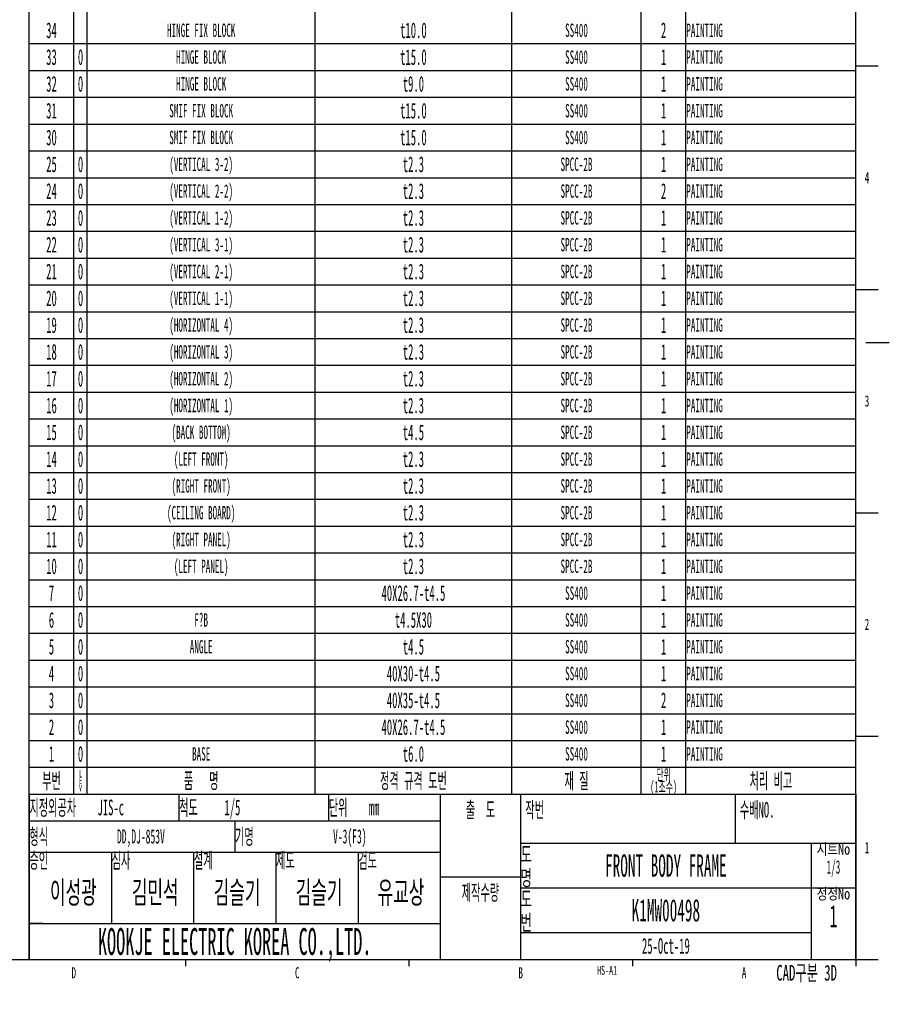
# Model space of a CAD drawing. Header units: millimetres. Extents: x 0 to 4195, y 0 to 2965.
# Tile 10 of 67: x 3219 to 4192, y 0 to 1102. Entities that reach past the tile are written whole.
import ezdxf

# ---------------------------------------------------------------- set-up
doc = ezdxf.new("R2010")
doc.units = ezdxf.units.MM
doc.header["$LTSCALE"] = 231.275
doc.layers.get('0').update_dxf_attribs({"linetype": 'CONTINUOUS'})
doc.styles.get("Standard").update_dxf_attribs({"font": 'txt', "width": 0.5})
doc.styles.add('TEXTSTYLE_2', font='txt', dxfattribs={"width": 0.6})
doc.styles.add('TEXTSTYLE_5', font='txt', dxfattribs={"width": 0.8})

# ---------------------------------------------------------------- blocks, each defined once
blk = doc.blocks.new('NAME_BL1', base_point=(3446.8, 142.7))
at = {"color": 2, "linetype": 'Continuous'}
for p, q in [((3230.1, 90), (3230.1, 105)), ((3245.1, 90), (3230.1, 90))]:
    blk.add_line(p, q, dxfattribs=at)
for s, height, width, p in [('DD,DJ-853V', 15.75, 0.5, (3328.2, 179.7)), ('V-3(F3)', 15.75, 0.5, (3570, 179.7)), ('이성광', 25, 0.583333, (3253.2, 112.5)), ('김민석', 25, 0.583333, (3344.9, 112.5)), ('김슬기', 25, 0.583333, (3436.5, 112.5)), ('김슬기', 25, 0.583333, (3528.2, 112.5)), ('유교상', 25, 0.583333, (3619.9, 112.5))]:
    blk.add_text(s, height=height, dxfattribs=dict(at, width=width)).set_placement(p)

msp = doc.modelspace()

# ---------------------------------------------------------------- linework, layer by layer
at = {"color": 7, "linetype": 'Continuous'}
for p, q in [((4154.9999, 50), (4154.9999, 2920)), ((3230, 235), (4154.9999, 235)), ((3230, 50), (3230, 235)), ((125, 50), (4154.9999, 50))]:
    msp.add_line(p, q, dxfattribs=at)
at = {"color": 2, "linetype": 'Continuous'}
for p, q in [((3230, 235), (3230, 1285)), ((3280, 235), (3280, 1285)), ((3280.005, 235), (3280.005, 1285)), ((3295, 235), (3295, 1285)), ((3550, 235), (3550, 1285)), ((3770, 235), (3770, 1285)), ((3915, 235), (3915, 1285)), ((3965, 235), (3965, 1285)), ((4155, 235), (4155, 1285)), ((3230, 1075), (4155, 1075)), ((4140, 1075), (4154.9999, 1075)), ((4154.9999, 1049.9999), (4180, 1049.9999)), ((3230, 1045), (4155, 1045)), ((4140, 1044.9999), (4154.9999, 1044.9999)), ((3230, 1015), (4155, 1015)), ((4140, 1015), (4154.9999, 1015)), ((3230, 985), (4155, 985)), ((4140, 984.9999), (4154.9999, 984.9999)), ((3230, 955), (4155, 955)), ((4140, 955), (4154.9999, 955)), ((3230, 925), (4155, 925)), ((4140, 925), (4154.9999, 925)), ((3230, 895), (4155, 895)), ((4140, 895), (4154.9999, 895)), ((3230, 865), (4155, 865)), ((4140, 865), (4154.9999, 865)), ((3230, 835), (4155, 835)), ((4140, 835), (4154.9999, 835)), ((3230, 805), (4155, 805)), ((4140, 805), (4154.9999, 805)), ((4154.9999, 800), (4180, 800)), ((3230, 775), (4155, 775)), ((4140, 774.9999), (4154.9999, 774.9999)), ((3230, 745), (4155, 745)), ((4140, 745), (4154.9999, 745)), ((4192.5, 740), (4166.2925, 740)), ((3230, 715), (4155, 715)), ((4140, 714.9999), (4154.9999, 714.9999)), ((3230, 685), (4155, 685)), ((4140, 685), (4154.9999, 685)), ((3230, 655), (4155, 655)), ((4140, 654.9999), (4154.9999, 654.9999)), ((3230, 625), (4155, 625)), ((4140, 625), (4154.9999, 625)), ((3230, 595), (4155, 595)), ((4140, 594.9999), (4154.9999, 594.9999)), ((3230, 565), (4155, 565)), ((4140, 565), (4154.9999, 565)), ((4154.9999, 550), (4180, 550)), ((3230, 535), (4155, 535)), ((4140, 534.9999), (4154.9999, 534.9999)), ((3230, 505), (4155, 505)), ((4140, 505), (4154.9999, 505)), ((3230, 475), (4155, 475)), ((4140, 474.9999), (4154.9999, 474.9999)), ((3230, 445), (4155, 445)), ((4140, 445), (4154.9999, 445)), ((3230, 415), (4155, 415)), ((4140, 414.9999), (4154.9999, 414.9999)), ((3230, 385), (4155, 385)), ((4140, 385), (4154.9999, 385)), ((3230, 355), (4155, 355)), ((4140, 355), (4154.9999, 355)), ((3230, 325), (4155, 325)), ((4140, 325), (4154.9999, 325)), ((4154.9999, 300), (4180, 300)), ((3230, 295), (4155, 295)), ((3230, 265), (4155, 265)), ((3230, 235), (4155, 235)), ((3230, 235), (3690, 235)), ((3230, 235), (3230, 205)), ((3397.5, 235), (3397.5, 205)), ((3565, 235), (3565, 205)), ((3690, 235), (3690, 205)), ((3690, 235), (3780, 235)), ((3690, 235), (3690, 50)), ((3780, 235), (4155, 235)), ((3780, 235), (3780, 180)), ((3780, 235), (3780, 50)), ((3780, 235), (4155, 235)), ((3780, 235), (3780, 180)), ((4020, 235), (4020, 180)), ((4020, 235), (4020, 180)), ((4155, 235), (4155, 180)), ((4155, 235), (4155, 180)), ((3230, 205), (3690, 205)), ((3230, 205), (3690, 205)), ((3230, 205), (3230, 170)), ((3230, 204.9999), (3690, 204.9999)), ((3230, 204.9999), (3230, 169.9999)), ((3460, 205), (3460, 170)), ((3460, 204.9999), (3460, 169.9999)), ((3690, 205), (3690, 170)), ((3690, 204.9999), (3690, 169.9999)), ((3779.9999, 180), (4154.9999, 180)), ((3779.9999, 180), (3779.9999, 50)), ((3780, 180), (4155, 180)), ((3780, 180), (4155, 180)), ((4104.9999, 180), (4104.9999, 50)), ((4154.9999, 180), (4154.9999, 50)), ((3230, 170), (3690, 170)), ((3230, 170), (3230, 90)), ((3230, 170), (3690, 170)), ((3230, 169.9999), (3690, 169.9999)), ((3322, 170), (3322, 90)), ((3414, 170), (3414, 90)), ((3414, 169.9999), (3598, 169.9999)), ((3414, 169.9999), (3414, 89.9999)), ((3506, 170), (3506, 90)), ((3506, 169.9999), (3506, 89.9999)), ((3598, 170), (3598, 90)), ((3598, 169.9999), (3598, 89.9999)), ((3690, 170), (3690, 90)), ((3690, 142.5), (3780, 142.5)), ((3779.9999, 130), (4154.9999, 130)), ((3230, 90), (3690, 90)), ((3230, 90), (3690, 90)), ((3230, 90), (3230, 50)), ((3414, 89.9999), (3598, 89.9999)), ((3690, 90), (3690, 50)), ((3779.9999, 80), (4104.9999, 80)), ((3230, 50), (3690, 50)), ((3405, 50), (3405, 42.5)), ((3655.0001, 50), (3655.0001, 42.5)), ((3690, 50), (3780, 50)), ((3779.9999, 50), (4154.9999, 50)), ((3904.9999, 50), (3904.9999, 42.5)), ((4154.9999, 50), (4180, 50)), ((4154.9999, 50), (4154.9999, 42.5))]:
    msp.add_line(p, q, dxfattribs=at)

# ---------------------------------------------------------------- block references
msp.add_blockref('NAME_BL1', (3446.8468, 142.7244), dxfattribs=at)

# ---------------------------------------------------------------- texts
for s, insert, char_height, width, attachment_point, line_spacing_factor in [('34', (3255, 1098.75), 17.5, 17.5, 2, 0.9), ('HINGE FIX BLOCK', (3422.5, 1097.5), 15, 112.5, 2, 0.9), ('t10.0', (3660, 1098.75), 17.5, 43.75, 2, 0.9), ('SS400', (3842.5, 1097.5), 15, 37.5, 2, 0.9), ('2', (3940, 1098.75), 17.5, 8.75, 2, 0.9), ('PAINTING', (3965.3125, 1097.5), 15, 60, 1, 0.9), ('K1MW00498_23', (3280.3125, 1074.6094), 0.005, 0.03, 1, 0.9), ('33', (3255, 1068.75), 17.5, 17.5, 2, 0.9), ('0', (3287.5025, 1068.75), 17.5, 8.75, 2, 0.9), ('HINGE BLOCK', (3422.5, 1067.5), 15, 82.5, 2, 0.9), ('t15.0', (3660, 1068.75), 17.5, 43.75, 2, 0.9), ('SS400', (3842.5, 1067.5), 15, 37.5, 2, 0.9), ('1', (3940, 1068.75), 17.5, 8.75, 2, 0.9), ('PAINTING', (3965.3125, 1067.5), 15, 60, 1, 0.9), ('32', (3255, 1038.75), 17.5, 17.5, 2, 0.9), ('K1MW00498_22', (3280.3125, 1044.6094), 0.005, 0.03, 1, 0.9), ('0', (3287.5025, 1038.75), 17.5, 8.75, 2, 0.9), ('HINGE BLOCK', (3422.5, 1037.5), 15, 82.5, 2, 0.9), ('t9.0', (3660, 1038.75), 17.5, 35, 2, 0.9), ('SS400', (3842.5, 1037.5), 15, 37.5, 2, 0.9), ('1', (3940, 1038.75), 17.5, 8.75, 2, 0.9), ('PAINTING', (3965.3125, 1037.5), 15, 60, 1, 0.9), ('K1MW00498_26', (3280.3125, 1014.6094), 0.005, 0.03, 1, 0.9), ('31', (3255, 1008.75), 17.5, 17.5, 2, 0.9), ('SMIF FIX BLOCK', (3422.5, 1007.5), 15, 105, 2, 0.9), ('t15.0', (3660, 1008.75), 17.5, 43.75, 2, 0.9), ('SS400', (3842.5, 1007.5), 15, 37.5, 2, 0.9), ('1', (3940, 1008.75), 17.5, 8.75, 2, 0.9), ('PAINTING', (3965.3125, 1007.5), 15, 60, 1, 0.9), ('K1MW00498_24', (3280.3125, 984.6094), 0.005, 0.03, 1, 0.9), ('30', (3255, 978.75), 17.5, 17.5, 2, 0.9), ('SMIF FIX BLOCK', (3422.5, 977.5), 15, 105, 2, 0.9), ('t15.0', (3660, 978.75), 17.5, 43.75, 2, 0.9), ('SS400', (3842.5, 977.5), 15, 37.5, 2, 0.9), ('1', (3940, 978.75), 17.5, 8.75, 2, 0.9), ('PAINTING', (3965.3125, 977.5), 15, 60, 1, 0.9), ('25', (3255, 948.75), 17.5, 17.5, 2, 0.9), ('K1MW00498_16', (3280.3125, 954.6094), 0.005, 0.03, 1, 0.9), ('0', (3287.5025, 948.75), 17.5, 8.75, 2, 0.9), ('(VERTICAL 3-2)', (3422.5, 947.5), 15, 105, 2, 0.9), ('t2.3', (3660, 948.75), 17.5, 35, 2, 0.9), ('1', (3940, 948.75), 17.5, 8.75, 2, 0.9), ('SPCC-2B', (3842.5, 947.5), 15, 52.5, 2, 0.9), ('PAINTING', (3965.3125, 947.5), 15, 60, 1, 0.9), ('24', (3255, 918.75), 17.5, 17.5, 2, 0.9), ('K1MW00498_14', (3280.3125, 924.6094), 0.005, 0.03, 1, 0.9), ('0', (3287.5025, 918.75), 17.5, 8.75, 2, 0.9), ('(VERTICAL 2-2)', (3422.5, 917.5), 15, 105, 2, 0.9), ('t2.3', (3660, 918.75), 17.5, 35, 2, 0.9), ('SPCC-2B', (3842.5, 917.5), 15, 52.5, 2, 0.9), ('2', (3940, 918.75), 17.5, 8.75, 2, 0.9), ('PAINTING', (3965.3125, 917.5), 15, 60, 1, 0.9), ('K1MW00498_11', (3280.3125, 894.6094), 0.005, 0.03, 1, 0.9), ('23', (3255, 888.75), 17.5, 17.5, 2, 0.9), ('0', (3287.5025, 888.75), 17.5, 8.75, 2, 0.9), ('(VERTICAL 1-2)', (3422.5, 887.5), 15, 105, 2, 0.9), ('t2.3', (3660, 888.75), 17.5, 35, 2, 0.9), ('SPCC-2B', (3842.5, 887.5), 15, 52.5, 2, 0.9), ('1', (3940, 888.75), 17.5, 8.75, 2, 0.9), ('PAINTING', (3965.3125, 887.5), 15, 60, 1, 0.9), ('K1MW00498_15', (3280.3125, 864.6094), 0.005, 0.03, 1, 0.9), ('22', (3255, 858.75), 17.5, 17.5, 2, 0.9), ('0', (3287.5025, 858.75), 17.5, 8.75, 2, 0.9), ('(VERTICAL 3-1)', (3422.5, 857.5), 15, 105, 2, 0.9), ('t2.3', (3660, 858.75), 17.5, 35, 2, 0.9), ('SPCC-2B', (3842.5, 857.5), 15, 52.5, 2, 0.9), ('1', (3940, 858.75), 17.5, 8.75, 2, 0.9), ('PAINTING', (3965.3125, 857.5), 15, 60, 1, 0.9), ('21', (3255, 828.75), 17.5, 17.5, 2, 0.9), ('K1MW00498_13', (3280.3125, 834.6094), 0.005, 0.03, 1, 0.9), ('0', (3287.5025, 828.75), 17.5, 8.75, 2, 0.9), ('(VERTICAL 2-1)', (3422.5, 827.5), 15, 105, 2, 0.9), ('t2.3', (3660, 828.75), 17.5, 35, 2, 0.9), ('SPCC-2B', (3842.5, 827.5), 15, 52.5, 2, 0.9), ('1', (3940, 828.75), 17.5, 8.75, 2, 0.9), ('PAINTING', (3965.3125, 827.5), 15, 60, 1, 0.9), ('K1MW00498_12', (3280.3125, 804.6094), 0.005, 0.03, 1, 0.9), ('20', (3255, 798.75), 17.5, 17.5, 2, 0.9), ('0', (3287.5025, 798.75), 17.5, 8.75, 2, 0.9), ('(VERTICAL 1-1)', (3422.5, 797.5), 15, 105, 2, 0.9), ('t2.3', (3660, 798.75), 17.5, 35, 2, 0.9), ('SPCC-2B', (3842.5, 797.5), 15, 52.5, 2, 0.9), ('1', (3940, 798.75), 17.5, 8.75, 2, 0.9), ('PAINTING', (3965.3125, 797.5), 15, 60, 1, 0.9), ('K1MW00498_08', (3280.3125, 774.6094), 0.005, 0.03, 1, 0.9), ('19', (3255, 768.75), 17.5, 17.5, 2, 0.9), ('0', (3287.5025, 768.75), 17.5, 8.75, 2, 0.9), ('(HORIZONTAL 4)', (3422.5, 767.5), 15, 105, 2, 0.9), ('t2.3', (3660, 768.75), 17.5, 35, 2, 0.9), ('SPCC-2B', (3842.5, 767.5), 15, 52.5, 2, 0.9), ('1', (3940, 768.75), 17.5, 8.75, 2, 0.9), ('PAINTING', (3965.3125, 767.5), 15, 60, 1, 0.9), ('18', (3255, 738.75), 17.5, 17.5, 2, 0.9), ('K1MW00498_09', (3280.3125, 744.6094), 0.005, 0.03, 1, 0.9), ('0', (3287.5025, 738.75), 17.5, 8.75, 2, 0.9), ('(HORIZONTAL 3)', (3422.5, 737.5), 15, 105, 2, 0.9), ('t2.3', (3660, 738.75), 17.5, 35, 2, 0.9), ('1', (3940, 738.75), 17.5, 8.75, 2, 0.9), ('SPCC-2B', (3842.5, 737.5), 15, 52.5, 2, 0.9), ('PAINTING', (3965.3125, 737.5), 15, 60, 1, 0.9), ('17', (3255, 708.75), 17.5, 17.5, 2, 0.9), ('K1MW00498_07', (3280.3125, 714.6094), 0.005, 0.03, 1, 0.9), ('0', (3287.5025, 708.75), 17.5, 8.75, 2, 0.9), ('(HORIZONTAL 2)', (3422.5, 707.5), 15, 105, 2, 0.9), ('t2.3', (3660, 708.75), 17.5, 35, 2, 0.9), ('SPCC-2B', (3842.5, 707.5), 15, 52.5, 2, 0.9), ('1', (3940, 708.75), 17.5, 8.75, 2, 0.9), ('PAINTING', (3965.3125, 707.5), 15, 60, 1, 0.9), ('K1MW00498_10', (3280.3125, 684.6094), 0.005, 0.03, 1, 0.9), ('16', (3255, 678.75), 17.5, 17.5, 2, 0.9), ('0', (3287.5025, 678.75), 17.5, 8.75, 2, 0.9), ('(HORIZONTAL 1)', (3422.5, 677.5), 15, 105, 2, 0.9), ('t2.3', (3660, 678.75), 17.5, 35, 2, 0.9), ('SPCC-2B', (3842.5, 677.5), 15, 52.5, 2, 0.9), ('1', (3940, 678.75), 17.5, 8.75, 2, 0.9), ('PAINTING', (3965.3125, 677.5), 15, 60, 1, 0.9), ('K1MW00498_17', (3280.3125, 654.6094), 0.005, 0.03, 1, 0.9), ('15', (3255, 648.75), 17.5, 17.5, 2, 0.9), ('0', (3287.5025, 648.75), 17.5, 8.75, 2, 0.9), ('(BACK BOTTOM)', (3422.5, 647.5), 15, 97.5, 2, 0.9), ('t4.5', (3660, 648.75), 17.5, 35, 2, 0.9), ('SPCC-2B', (3842.5, 647.5), 15, 52.5, 2, 0.9), ('1', (3940, 648.75), 17.5, 8.75, 2, 0.9), ('PAINTING', (3965.3125, 647.5), 15, 60, 1, 0.9), ('14', (3255, 618.75), 17.5, 17.5, 2, 0.9), ('K1MW00498_05', (3280.3125, 624.6094), 0.005, 0.03, 1, 0.9), ('0', (3287.5025, 618.75), 17.5, 8.75, 2, 0.9), ('(LEFT FRONT)', (3422.5, 617.5), 15, 90, 2, 0.9), ('t2.3', (3660, 618.75), 17.5, 35, 2, 0.9), ('SPCC-2B', (3842.5, 617.5), 15, 52.5, 2, 0.9), ('1', (3940, 618.75), 17.5, 8.75, 2, 0.9), ('PAINTING', (3965.3125, 617.5), 15, 60, 1, 0.9), ('13', (3255, 588.75), 17.5, 17.5, 2, 0.9), ('K1MW00498_06', (3280.3125, 594.6094), 0.005, 0.03, 1, 0.9), ('0', (3287.5025, 588.75), 17.5, 8.75, 2, 0.9), ('(RIGHT FRONT)', (3422.5, 587.5), 15, 97.5, 2, 0.9), ('t2.3', (3660, 588.75), 17.5, 35, 2, 0.9), ('SPCC-2B', (3842.5, 587.5), 15, 52.5, 2, 0.9), ('1', (3940, 588.75), 17.5, 8.75, 2, 0.9), ('PAINTING', (3965.3125, 587.5), 15, 60, 1, 0.9), ('K1MW00498_04', (3280.3125, 564.6094), 0.005, 0.03, 1, 0.9), ('12', (3255, 558.75), 17.5, 17.5, 2, 0.9), ('0', (3287.5025, 558.75), 17.5, 8.75, 2, 0.9), ('(CEILING BOARD)', (3422.5, 557.5), 15, 112.5, 2, 0.9), ('t2.3', (3660, 558.75), 17.5, 35, 2, 0.9), ('SPCC-2B', (3842.5, 557.5), 15, 52.5, 2, 0.9), ('1', (3940, 558.75), 17.5, 8.75, 2, 0.9), ('PAINTING', (3965.3125, 557.5), 15, 60, 1, 0.9), ('K1MW00498_03', (3280.3125, 534.6094), 0.005, 0.03, 1, 0.9), ('0', (3287.5025, 528.75), 17.5, 8.75, 2, 0.9), ('(RIGHT PANEL)', (3422.5, 527.5), 15, 97.5, 2, 0.9), ('t2.3', (3660, 528.75), 17.5, 35, 2, 0.9), ('11', (3255, 528.75), 17.5, 17.5, 2, 0.9), ('SPCC-2B', (3842.5, 527.5), 15, 52.5, 2, 0.9), ('1', (3940, 528.75), 17.5, 8.75, 2, 0.9), ('PAINTING', (3965.3125, 527.5), 15, 60, 1, 0.9), ('10', (3255, 498.75), 17.5, 17.5, 2, 0.9), ('K1MW00498_02', (3280.3125, 504.6094), 0.005, 0.03, 1, 0.9), ('0', (3287.5025, 498.75), 17.5, 8.75, 2, 0.9), ('(LEFT PANEL)', (3422.5, 497.5), 15, 90, 2, 0.9), ('t2.3', (3660, 498.75), 17.5, 35, 2, 0.9), ('SPCC-2B', (3842.5, 497.5), 15, 52.5, 2, 0.9), ('1', (3940, 498.75), 17.5, 8.75, 2, 0.9), ('PAINTING', (3965.3125, 497.5), 15, 60, 1, 0.9), ('K1MW00498_19', (3280.3125, 474.6094), 0.005, 0.03, 1, 0.9), ('7', (3255, 468.75), 17.5, 8.75, 2, 0.9), ('0', (3287.5025, 468.75), 17.5, 8.75, 2, 0.9), ('40X26.7-t4.5', (3660, 468.75), 17.5, 105, 2, 0.9), ('SS400', (3842.5, 467.5), 15, 37.5, 2, 0.9), ('1', (3940, 468.75), 17.5, 8.75, 2, 0.9), ('PAINTING', (3965.3125, 467.5), 15, 60, 1, 0.9), ('K1MW00498_29', (3280.3125, 444.6094), 0.005, 0.03, 1, 0.9), ('6', (3255, 438.75), 17.5, 8.75, 2, 0.9), ('0', (3287.5025, 438.75), 17.5, 8.75, 2, 0.9), ('F?B', (3422.5, 437.5), 15, 35.625, 2, 0.9), ('t4.5X30', (3660, 438.75), 17.5, 61.25, 2, 0.9), ('SS400', (3842.5, 437.5), 15, 37.5, 2, 0.9), ('1', (3940, 438.75), 17.5, 8.75, 2, 0.9), ('PAINTING', (3965.3125, 437.5), 15, 60, 1, 0.9), ('5', (3255, 408.75), 17.5, 8.75, 2, 0.9), ('K1MW00498_28', (3280.3125, 414.6094), 0.005, 0.03, 1, 0.9), ('0', (3287.5025, 408.75), 17.5, 8.75, 2, 0.9), ('t4.5', (3660, 408.75), 17.5, 35, 2, 0.9), ('1', (3940, 408.75), 17.5, 8.75, 2, 0.9), ('ANGLE', (3422.5, 407.5), 15, 37.5, 2, 0.9), ('SS400', (3842.5, 407.5), 15, 37.5, 2, 0.9), ('PAINTING', (3965.3125, 407.5), 15, 60, 1, 0.9), ('4', (3255, 378.75), 17.5, 8.75, 2, 0.9), ('K1MW00498_27', (3280.3125, 384.6094), 0.005, 0.03, 1, 0.9), ('0', (3287.5025, 378.75), 17.5, 8.75, 2, 0.9), ('40X30-t4.5', (3660, 378.75), 17.5, 87.5, 2, 0.9), ('SS400', (3842.5, 377.5), 15, 37.5, 2, 0.9), ('1', (3940, 378.75), 17.5, 8.75, 2, 0.9), ('PAINTING', (3965.3125, 377.5), 15, 60, 1, 0.9), ('K1MW00498_20', (3280.3125, 354.6094), 0.005, 0.03, 1, 0.9), ('3', (3255, 348.75), 17.5, 8.75, 2, 0.9), ('0', (3287.5025, 348.75), 17.5, 8.75, 2, 0.9), ('40X35-t4.5', (3660, 348.75), 17.5, 87.5, 2, 0.9), ('SS400', (3842.5, 347.5), 15, 37.5, 2, 0.9), ('2', (3940, 348.75), 17.5, 8.75, 2, 0.9), ('PAINTING', (3965.3125, 347.5), 15, 60, 1, 0.9), ('K1MW00498_18', (3280.3125, 324.6094), 0.005, 0.03, 1, 0.9), ('2', (3255, 318.75), 17.5, 8.75, 2, 0.9), ('0', (3287.5025, 318.75), 17.5, 8.75, 2, 0.9), ('40X26.7-t4.5', (3660, 318.75), 17.5, 105, 2, 0.9), ('SS400', (3842.5, 317.5), 15, 37.5, 2, 0.9), ('1', (3940, 318.75), 17.5, 8.75, 2, 0.9), ('PAINTING', (3965.3125, 317.5), 15, 60, 1, 0.9), ('1', (3255, 288.75), 17.5, 8.75, 2, 0.9), ('K1MW00498_01', (3280.3125, 294.6094), 0.005, 0.03, 1, 0.9), ('0', (3287.5025, 288.75), 17.5, 8.75, 2, 0.9), ('BASE', (3422.5, 287.5), 15, 30, 2, 0.9), ('t6.0', (3660, 288.75), 17.5, 35, 2, 0.9), ('SS400', (3842.5, 287.5), 15, 37.5, 2, 0.9), ('1', (3940, 288.75), 17.5, 8.75, 2, 0.9), ('PAINTING', (3965.3125, 287.5), 15, 60, 1, 0.9), ('단위\\P(1조수)', (3940, 263.125), 12.5, 33.333333, 2, 0.66), ('부번', (3255, 258.75), 17.5, 20.416667, 2, 0.9), ('L\\PE\\PV', (3287.5025, 262), 7.5, 3.75, 2, 0.66), ('품   명', (3422.5, 258.75), 17.5, 46.666667, 2, 0.9), ('정격 규격 도번', (3660, 258.75), 17.5, 78.75, 2, 0.9), ('재 질', (3842.5, 258.75), 17.5, 29.166667, 2, 0.9), ('처리 비고', (4060, 258.75), 17.5, 49.583333, 2, 0.9), ('지정외공차    JIS-c', (3230.3125, 228.75), 17.5, 129.791667, 1, 0.9), ('척도     1/5', (3397.8125, 228.75), 17.5, 90.416667, 1, 0.9), ('단위    mm', (3565.3125, 228.75), 17.5, 72.916667, 1, 0.9), ('출  도', (3735, 226.25), 17.5, 37.916667, 2, 0.9), ('작번', (3785.25, 226.25), 17.5, 20.416667, 1, 0.9), ('수배NO.', (4025.25, 226.25), 17.5, 46.666667, 1, 0.9), ('형식', (3230.3125, 196.2499), 17.5, 20.416667, 1, 0.9), ('기명', (3460.3125, 196.2499), 17.5, 20.416667, 1, 0.9), ('승인', (3230.3125, 169.6094), 17.5, 20.416667, 1, 0.9), ('심사', (3322.3125, 169.6094), 17.5, 20.416667, 1, 0.9), ('설계', (3414.3125, 169.6094), 17.5, 20.416667, 1, 0.9), ('제도', (3506.3125, 169.6094), 17.5, 20.416667, 1, 0.9), ('검도', (3598.3125, 169.6094), 17.5, 20.416667, 1, 0.9), ('FRONT BODY FRAME', (3942.4999, 167.5), 25, 200, 2, 0.9), ('제작수량', (3735, 133.75), 17.5, 40.833333, 2, 0.9), ('K1MW00498', (3942.4999, 117.5), 25, 112.5, 2, 0.9), ('KOOKJE ELECTRIC KOREA CO.,LTD.', (3460, 85), 30, 450, 2, 0.9), ('25-Oct-19', (3942.4999, 73.75), 17.5, 78.75, 2, 0.9)]:
    msp.add_mtext(s, dxfattribs=dict(at, insert=insert, char_height=char_height, width=width, attachment_point=attachment_point, line_spacing_factor=line_spacing_factor))
at = {"color": 2, "linetype": 'Continuous', "line_spacing_factor": 0.9}
for s, insert, char_height, width, attachment_point, style in [('4', (4167.5, 931.25), 12.5, 7.5, 2, 'TEXTSTYLE_2'), ('3', (4167.5, 681.25), 12.5, 7.5, 2, 'TEXTSTYLE_2'), ('2', (4167.5, 431.25), 12.5, 7.5, 2, 'TEXTSTYLE_2'), ('도\\P명', (3779.9999, 176.25), 17.5, 12.25, 1, 'TEXTSTYLE_2'), ('시트No\\P\\H15.0;{\\W0.5;1}{\\W0.5;/}{\\W0.5;3}', (4129.9999, 179.6094), 12.5, 43.333333, 2, 'TEXTSTYLE_5'), ('1', (4167.5, 181.25), 12.5, 7.5, 2, 'TEXTSTYLE_2'), ('도\\P번', (3779.9999, 126.25), 17.5, 12.25, 1, 'TEXTSTYLE_2'), ('정정No\\P\\H25.0;{\\W0.5;1}', (4129.9999, 129.6094), 12.5, 43.333333, 2, 'TEXTSTYLE_5'), ('CAD구분 3D', (4099.9999, 43.75), 17.5, 87.5, 2, 'TEXTSTYLE_2'), ('D', (3279.9999, 41.25), 12.5, 7.5, 2, 'TEXTSTYLE_2'), ('C', (3529.9999, 41.25), 12.5, 7.5, 2, 'TEXTSTYLE_2'), ('B', (3779.9999, 41.25), 12.5, 7.5, 2, 'TEXTSTYLE_2'), ('HS-A1', (3876.7175, 42.7489), 10, 30, 2, 'TEXTSTYLE_2'), ('A', (4029.9999, 41.25), 12.5, 7.5, 2, 'TEXTSTYLE_2')]:
    msp.add_mtext(s, dxfattribs=dict(at, insert=insert, char_height=char_height, width=width, attachment_point=attachment_point, style=style))

doc.saveas('drawing.dxf')
